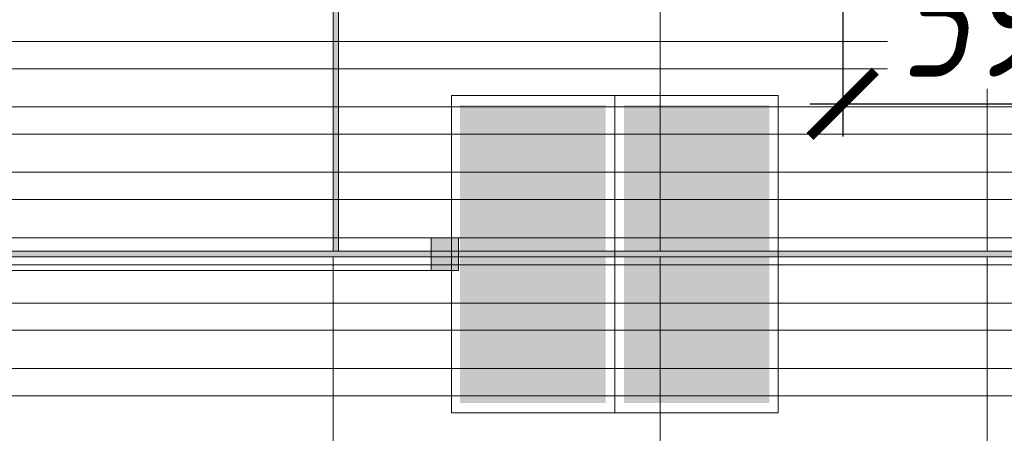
# Model space of a CAD drawing. Header units: millimetres. Extents: x -26894274 to 19789193, y -86687 to 22351.
# Tile 88 of 256: x 49448 to 51255, y -40308 to -39549. Entities that reach past the tile are written whole.
import ezdxf
from ezdxf import colors
from ezdxf.entities.mleader import LeaderData, LeaderLine
from ezdxf.math import Vec2, Vec3

# ---------------------------------------------------------------- set-up
doc = ezdxf.new("R2010")
doc.units = ezdxf.units.MM
doc.linetypes.add('DASHDOT', pattern=[25.4, 12.7, -6.35, 0, -6.35])
doc.layers.get('Defpoints').update_dxf_attribs({"color": 31})
for name, color, linetype, lineweight in [('_0', 7, 'Continuous', 13), ('dim_pot', 183, 'Continuous', 9), ('nadpisi_v_tablice', 7, 'Continuous', 9), ('pot sh', 183, 'Continuous', 15)]:
    doc.layers.add(name, color=color, linetype=linetype, lineweight=lineweight)
for name, color, linetype, lineweight, true_color in [('dim_razv', 7, 'DASHDOT', 9, 0x285228), ('light_pot', 7, 'Continuous', 15, 0x333300), ('pol', 7, 'Continuous', 15, 0x55666d)]:
    doc.layers.add(name, color=color, linetype=linetype, lineweight=lineweight, true_color=true_color)
doc.styles.add('fl_iso paper', font='isocpeur.ttf', dxfattribs={"width": 0.8, "oblique": 10})
doc.styles.add('In tre', font='isocpeur.ttf', dxfattribs={"width": 0.8, "oblique": 10})
doc.dimstyles.new('In tre 1_75', dxfattribs={"dimtxt": 220, "dimasz": 120, "dimexe": 60, "dimexo": 10, "dimgap": 50, "dimtad": 1, "dimdec": 0, "dimrnd": 5, "dimzin": 0, "dimdsep": 46, "dimtxsty": 'fl_iso paper', "dimblk": 'ARCHTICK', "dimcen": 0, "dimdle": 60, "dimadec": 0, "dimazin": 0, "dimtfac": 1, "dimtdec": 0, "dimtofl": 0, "dimtmove": 1, "dimatfit": 1, "dimfxl": 1, "dimtfill": 1, "dimtolj": 1, "dimtzin": 0, "dimarcsym": 1})

# ---------------------------------------------------------------- blocks, each defined once
blk = doc.blocks.new('*U70')
at = {"layer": 'pol', "true_color": 0x007dfa, "transparency": 33554687}
h = blk.add_hatch(color=150, dxfattribs=at)
h.dxf.hatch_style = 1
h.paths.add_polyline_path([(3495, 0), (0, 0), (0, -10), (3495, -10)])
at = {"layer": 'pol', "color": 162, "true_color": 0x2c3cc9}
blk.add_lwpolyline([(3495, 0), (0, 0), (0, -10), (3495, -10)], close=True, dxfattribs=at)
blk = doc.blocks.new('*U666')
at = {"layer": 'pol', "true_color": 0x007dfa, "transparency": 33554687}
h = blk.add_hatch(color=150, dxfattribs=at)
h.dxf.hatch_style = 1
h.paths.add_polyline_path([(37440, 0), (0, 0), (0, -10), (37440, -10)])
at = {"layer": 'pol', "color": 162, "true_color": 0x2c3cc9}
blk.add_lwpolyline([(37440, 0), (0, 0), (0, -10), (37440, -10)], close=True, dxfattribs=at)
blk = doc.blocks.new('_ArchTick')
at = {"color": 0, "linetype": 'ByBlock', "lineweight": 9, "const_width": 0.15}
blk.add_lwpolyline([(-0.5, -0.5), (0.5, 0.5)], dxfattribs=at)
blk = doc.blocks.new('*D200')
at = {"layer": 'Defpoints', "color": 0, "linetype": 'ByBlock', "transparency": 16777216}
for p in [(50958, -39199.4), (51553, -39279.4), (51553, -39703.8)]:
    blk.add_point(p, dxfattribs=at)
at = {"layer": 'dim_razv', "color": 0, "linetype": 'ByBlock', "lineweight": -2, "transparency": 16777216}
for p, q in [((50958, -39209.4), (50958, -39763.8)), ((51553, -39289.4), (51553, -39763.8)), ((50898, -39703.8), (51613, -39703.8))]:
    blk.add_line(p, q, dxfattribs=at)
at = {"layer": 'dim_razv', "color": 0, "linetype": 'ByBlock', "lineweight": -2, "transparency": 16777216, "xscale": 120, "yscale": 120, "zscale": 120, "rotation": 180}
blk.add_blockref('_ArchTick', (50958, -39703.8), dxfattribs=at)
at = {"layer": 'dim_razv', "color": 0, "linetype": 'ByBlock', "lineweight": -2, "transparency": 16777216, "xscale": 120, "yscale": 120, "zscale": 120}
blk.add_blockref('_ArchTick', (51553, -39703.8), dxfattribs=at)
at = {"layer": 'dim_razv', "color": 0, "linetype": 'ByBlock', "transparency": 16777216, "insert": (51255.5, -39543.8), "char_height": 220, "attachment_point": 5, "style": 'fl_iso paper', "bg_fill": 3, "box_fill_scale": 1.1, "bg_fill_color": 256, "bg_fill_true_color": 13158600, "bg_fill_transparency": 0}
blk.add_mtext('\\A1;595', dxfattribs=at)
blk = doc.blocks.new('*U301')
at = {"linetype": 'ByBlock', "lineweight": -2}
h = blk.add_hatch(color=114, dxfattribs=at)
h.dxf.hatch_style = 1
h.paths.add_polyline_path([(273.6, 283.8), (273.6, 16.9), (-273.6, 16.9), (-273.6, 283.8)])
at = {"true_color": 0xffffff}
h = blk.add_hatch(color=7, dxfattribs=at)
h.dxf.hatch_style = 1
h.paths.add_polyline_path([(-141.8, 51.5), (-241.2, 51.5), (-241.2, 248.2), (-141.8, 248.2)])
h.paths.add_polyline_path([(49.7, 134.1), (-83.2, 134.1), (-66.4, 117.4), (-87.4, 117.4), (-112.5, 142.5), (-87.4, 167.6), (-66.4, 167.6), (-82.1, 151.9), (49.7, 151.9)])
h.paths.add_polyline_path([(167.9, 100.6), (193, 100.6), (215, 121.6), (217.1, 121.6), (217.1, 120.5), (219.2, 120.5), (219.2, 119.5), (220.2, 119.5), (221.3, 118.4), (222.3, 118.4), (222.3, 117.4), (223.4, 117.4), (223.4, 116.3), (224.4, 116.3), (224.4, 115.3), (225.5, 115.3), (225.5, 114.3), (226.5, 113.2), (226.5, 112.2), (227.6, 112.2), (227.6, 111.1), (227.6, 110.1), (228.6, 109), (199.3, 80.8), (157.5, 80.8), (122.9, 104.8), (122.9, 134.1), (94.7, 134.1), (94.7, 151.9), (140.7, 151.9), (140.7, 129.9), (158.5, 157.2), (122.9, 192.7), (122.9, 248.2), (143.9, 248.2), (143.9, 205.3), (179.4, 169.7), (179.4, 222), (239.1, 222), (239.1, 200.1), (203.5, 200.1), (203.5, 149.8)])
h.paths.add_polyline_path([(147, 70.3), (146, 67.2), (144.9, 65.1), (143.9, 61.9), (142.8, 59.8), (140.7, 57.8), (138.6, 55.7), (136.5, 54.6), (134.5, 53.6), (131.3, 52.5), (129.2, 52.5), (126.1, 51.5), (122.9, 52.5), (120.8, 52.5), (117.7, 53.6), (115.6, 54.6), (113.5, 55.7), (111.4, 57.8), (109.3, 59.8), (108.3, 61.9), (107.2, 65.1), (106.2, 67.2), (105.2, 70.3), (105.2, 72.4), (105.2, 75.5), (106.2, 77.6), (107.2, 80.8), (108.3, 82.9), (109.3, 85), (111.4, 87), (113.5, 89.1), (115.6, 90.2), (117.7, 91.2), (120.8, 92.3), (122.9, 93.3), (126.1, 93.3), (129.2, 93.3), (131.3, 92.3), (134.5, 91.2), (136.5, 90.2), (138.6, 89.1), (140.7, 87), (142.8, 85), (143.9, 82.9), (144.9, 80.8), (146, 77.6), (147, 75.5), (147, 72.4)])
at = {"linetype": 'ByBlock', "lineweight": -2, "true_color": 0xffffff}
h = blk.add_hatch(color=7, dxfattribs=at)
h.dxf.hatch_style = 1
h.paths.add_polyline_path([(203.5, 149.8), (203.5, 200.1), (239.1, 200.1), (239.1, 222), (179.4, 222), (179.4, 169.7), (144.9, 205.3), (144.9, 248.2), (122.9, 248.2), (122.9, 192.7), (158.5, 157.2), (140.7, 129.9), (140.7, 151.9), (95.7, 151.9), (95.7, 134.1), (122.9, 134.1), (122.9, 104.8), (157.5, 80.8), (200.4, 80.8), (228.6, 109), (228.6, 110.1), (227.6, 110.1), (227.6, 112.2), (226.5, 112.2), (226.5, 114.3), (224.4, 114.3), (224.4, 116.3), (222.3, 116.3), (222.3, 118.4), (219.2, 118.4), (219.2, 120.5), (218.2, 120.5), (217.1, 120.5), (216.1, 121.6), (215, 121.6), (193, 100.6), (167.9, 100.6)])
h.paths.add_polyline_path([(124, 52.5), (126.1, 51.5), (129.2, 52.5), (131.3, 52.5), (134.5, 53.6), (138.6, 55.7), (140.7, 57.8), (142.8, 59.8), (143.9, 61.9), (144.9, 65.1), (146, 67.2), (147, 70.3), (147, 72.4), (147, 75.5), (146, 77.6), (144.9, 80.8), (142.8, 85), (140.7, 87), (138.6, 89.1), (134.5, 91.2), (131.3, 92.3), (129.2, 93.3), (124, 93.3), (120.8, 92.3), (118.8, 91.2), (115.6, 90.2), (113.5, 89.1), (111.4, 87), (109.3, 85), (107.2, 80.8), (106.2, 77.6), (106.2, 75.5), (105.2, 72.4), (106.2, 70.3), (106.2, 67.2), (107.2, 65.1), (108.3, 61.9), (109.3, 59.8), (111.4, 57.8), (113.5, 55.7), (115.6, 54.6), (118.8, 53.6), (120.8, 52.5)])
h.paths.add_polyline_path([(50.7, 134.1), (50.7, 151.9), (-82.1, 151.9), (-66.4, 167.6), (-87.4, 167.6), (-112.5, 142.5), (-87.4, 117.4), (-66.4, 117.4), (-83.2, 134.1)])
h.paths.add_polyline_path([(-240.1, 51.5), (-141.8, 51.5), (-141.8, 248.2), (-240.1, 248.2)])
at = {"linetype": 'ByBlock', "lineweight": -2}
h = blk.add_hatch(color=114, dxfattribs=at)
h.dxf.hatch_style = 1
h.paths.add_polyline_path([(273.6, -283.8), (273.6, -16.9), (-273.6, -16.9), (-273.6, -283.8)])
at = {"true_color": 0xffffff}
h = blk.add_hatch(color=7, dxfattribs=at)
h.dxf.hatch_style = 1
h.paths.add_polyline_path([(-141.8, -51.5), (-241.2, -51.5), (-241.2, -248.2), (-141.8, -248.2)])
h.paths.add_polyline_path([(49.7, -134.1), (-83.2, -134.1), (-66.4, -117.4), (-87.4, -117.4), (-112.5, -142.5), (-87.4, -167.6), (-66.4, -167.6), (-82.1, -151.9), (49.7, -151.9)])
h.paths.add_polyline_path([(167.9, -100.6), (193, -100.6), (215, -121.6), (217.1, -121.6), (217.1, -120.5), (219.2, -120.5), (219.2, -119.5), (220.2, -119.5), (221.3, -118.4), (222.3, -118.4), (222.3, -117.4), (223.4, -117.4), (223.4, -116.3), (224.4, -116.3), (224.4, -115.3), (225.5, -115.3), (225.5, -114.3), (226.5, -113.2), (226.5, -112.2), (227.6, -112.2), (227.6, -111.1), (227.6, -110.1), (228.6, -109), (199.3, -80.8), (157.5, -80.8), (122.9, -104.8), (122.9, -134.1), (94.7, -134.1), (94.7, -151.9), (140.7, -151.9), (140.7, -129.9), (158.5, -157.2), (122.9, -192.7), (122.9, -248.2), (143.9, -248.2), (143.9, -205.3), (179.4, -169.7), (179.4, -222), (239.1, -222), (239.1, -200.1), (203.5, -200.1), (203.5, -149.8)])
h.paths.add_polyline_path([(147, -70.3), (146, -67.2), (144.9, -65.1), (143.9, -61.9), (142.8, -59.8), (140.7, -57.8), (138.6, -55.7), (136.5, -54.6), (134.5, -53.6), (131.3, -52.5), (129.2, -52.5), (126.1, -51.5), (122.9, -52.5), (120.8, -52.5), (117.7, -53.6), (115.6, -54.6), (113.5, -55.7), (111.4, -57.8), (109.3, -59.8), (108.3, -61.9), (107.2, -65.1), (106.2, -67.2), (105.2, -70.3), (105.2, -72.4), (105.2, -75.5), (106.2, -77.6), (107.2, -80.8), (108.3, -82.9), (109.3, -85), (111.4, -87), (113.5, -89.1), (115.6, -90.2), (117.7, -91.2), (120.8, -92.3), (122.9, -93.3), (126.1, -93.3), (129.2, -93.3), (131.3, -92.3), (134.5, -91.2), (136.5, -90.2), (138.6, -89.1), (140.7, -87), (142.8, -85), (143.9, -82.9), (144.9, -80.8), (146, -77.6), (147, -75.5), (147, -72.4)])
at = {"color": 114, "lineweight": 0, "ltscale": 100}
for points in [[(291.1, 0), (-291.1, 0), (-291.1, 299.7), (291.1, 299.7)], [(-291.1, 0), (291.1, 0), (291.1, -299.7), (-291.1, -299.7)]]:
    blk.add_lwpolyline(points, close=True, dxfattribs=at)
blk = doc.blocks.new('*U695')
at = {"layer": 'light_pot', "linetype": 'ByBlock', "lineweight": 0}
h = blk.add_hatch(color=252, dxfattribs=at)
h.dxf.hatch_style = 1
h.paths.add_polyline_path([(-500, 30), (-550, 30), (-550, -30), (-500, -30)])
h = blk.add_hatch(color=252, dxfattribs=at)
h.dxf.hatch_style = 1
h.paths.add_polyline_path([(500, 30), (550, 30), (550, -30), (500, -30)])
for points in [[(-500, 30), (-550, 30), (-550, -30), (-500, -30)], [(500, -30), (-500, -30), (-500, 30), (500, 30)], [(500, 30), (550, 30), (550, -30), (500, -30)]]:
    blk.add_lwpolyline(points, close=True, dxfattribs=at)

msp = doc.modelspace()

# ---------------------------------------------------------------- hatches: boundary and pattern name
at = {"layer": '_0', "transparency": 33554534}
h = msp.add_hatch(color=252, dxfattribs=at)
h.dxf.hatch_style = 1
h.paths.add_polyline_path([(17837.9, -49734.4), (25204.6, -19284.4), (73878, -19284.4), (73878, -49734.4)])
h.paths.add_polyline_path([(28728, -40979.4), (28728, -37429.4), (30528, -37429.4), (30528, -30029.4), (28477.6, -30029.4), (28478, -28029.4), (29978, -28029.4), (29978, -27479.4), (32178, -27479.4), (32178, -28029.4), (44478, -28029.4), (44478, -27929.4), (45278, -27929.4), (45278, -27379.4), (47528, -27379.4), (47528, -27929.4), (53578, -27929.4), (53578, -27379.4), (55478, -27379.4), (55478, -27929.4), (64478, -27929.4), (64478, -26229.4), (67788, -26229.4), (67788, -28219.4), (66578, -28219.4), (66578, -30029.4), (62978, -30029.4), (62078, -30029.4), (58678, -30029.4), (58678, -38979.4), (61728, -38979.4), (62978, -38979.4), (66878, -38979.4), (66878, -41429.4), (64488, -41429.4), (64488, -41079.4), (59948, -41079.4), (59948, -41629.4), (57898, -41629.4), (57898, -41079.4), (47038, -41079.4), (47038, -41629.4), (44088, -41629.4), (44088, -40979.4)], flags=16)

# ---------------------------------------------------------------- linework, layer by layer
at = {"layer": 'pol'}
for points in [[(49428, -38774.4), (50023, -38774.4), (50023, -39974.4), (49423, -39974.4), (49423, -39179.4)], [(51223, -39179.4), (51223, -39974.4), (50623, -39974.4), (50623, -38774.4), (51008, -38774.4)], [(51823, -39179.4), (51823, -39974.4), (51223, -39974.4), (51223, -39179.4)], [(49423, -40779.4), (49423, -39984.4), (50023, -39984.4), (50023, -40779.4)], [(50023, -40779.4), (50023, -39984.4), (50623, -39984.4), (50623, -40779.4)], [(50623, -40779.4), (50623, -39984.4), (51223, -39984.4), (51223, -40779.4)], [(51223, -40779.4), (51223, -39984.4), (51823, -39984.4), (51823, -40759.4)]]:
    msp.add_lwpolyline(points, dxfattribs=at)
msp.add_lwpolyline([(50023, -39974.4), (50023, -38774.4), (50623, -38774.4), (50623, -39974.4)], close=True, dxfattribs=at)
at = {"layer": 'pot sh'}
for points in [[(28948, -39589.4), (66658, -39589.4), (66658, -39639.4), (28948, -39639.4)], [(28948, -39709.4), (66658, -39709.4), (66658, -39759.4), (28948, -39759.4)], [(28948, -39829.4), (66658, -39829.4), (66658, -39879.4), (28948, -39879.4)], [(28948, -39949.4), (66658, -39949.4), (66658, -39999.4), (28948, -39999.4)], [(28948, -40069.4), (66658, -40069.4), (66658, -40119.4), (28948, -40119.4)], [(28948, -40189.4), (66658, -40189.4)], [(66658, -40239.4), (28948, -40239.4)]]:
    msp.add_lwpolyline(points, dxfattribs=at)

# ---------------------------------------------------------------- block references
at = {"layer": 'light_pot', "rotation": 270}
msp.add_blockref('*U301', (50539.7, -39979.4), dxfattribs=at)
at = {"layer": 'pol', "rotation": 90.00000000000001}
msp.add_blockref('*U70', (50023, -39974.4), dxfattribs=at)

# ---------------------------------------------------------------- next in the draw order: dimensions: what is measured, and where the dimension line sits
at = {"layer": 'dim_razv', "color": 0, "linetype": 'ByBlock'}
dim = msp.add_linear_dim(base=(51553, -39703.8), p1=(50958, -39199.4), p2=(51553, -39279.4), angle=180, dimstyle='In tre 1_75', dxfattribs=at)
dim.commit()
dim.dimension.update_dxf_attribs({"geometry": '*D200', "text_midpoint": (51255.5, -39543.8)})

# ---------------------------------------------------------------- next in the draw order: texts
at = {"layer": 'nadpisi_v_tablice', "lineweight": 18, "insert": (-2642.1, -20201.7), "char_height": 10000, "width": 9720.362, "attachment_point": 1, "style": 'fl_iso paper'}
msp.add_mtext('\\pi1978.5;{\\C1;9 \\P\\pi-2689.2;эт.}', dxfattribs=at)

# ---------------------------------------------------------------- next in the draw order: leaders
at = {"layer": 'dim_pot', "color": 0, "linetype": 'ByBlock'}
ml = msp.add_multileader_mtext('Standard', dxfattribs=at)
ml.set_content('Лючок 500х500 для обслуживания модулей управления клапанами, расположение уточнить по месту', style='In tre')
ml.set_leader_properties()
ml.build(insert=Vec2(0, 0))
ml.multileader.update_dxf_attribs({"text_left_attachment_type": 6, "text_right_attachment_type": 6, "dogleg_length": 1, "arrow_head_size": 0, "scale": 50})
ctx = ml.context
ctx.base_point, ctx.scale, ctx.char_height, ctx.arrow_head_size, ctx.landing_gap_size, ctx.plane_origin = Vec3(49911.4, -42132), 50, 200, 0, 4.5, Vec3(56771.2, -37292)
ctx.left_attachment, ctx.right_attachment = 6, 6
notes = []
notes.append((ctx, [(0, (1, 1, 0), (52405.7, -42132), (-1, 0), 50, [(1, [(54178, -38729.4)], 0, [])])]))
ctx.mtext.insert, ctx.mtext.width, ctx.mtext.defined_height, ctx.mtext.flow_direction = Vec3(49915.9, -41872), 2494.153, 696.6, 5
ctx.mtext.has_bg_fill, ctx.mtext.bg_color, ctx.mtext.bg_scale_factor, ctx.mtext.bg_transparency, ctx.mtext.use_window_bg_color = 1, -1027028792, 1.5, 0, 1
for ctx, leaders in notes:
    for number, flags, end, landing, length, lines in leaders:
        leader = LeaderData()
        leader.index, (leader.has_last_leader_line, leader.has_dogleg_vector, leader.attachment_direction) = number, flags
        leader.last_leader_point, leader.dogleg_vector, leader.dogleg_length = Vec3(end), Vec3(landing), length
        for number, points, colour, breaks in lines:
            line = LeaderLine()
            line.index, line.vertices, line.color, line.breaks = number, Vec3.list(points), colors.encode_raw_color(colour), breaks
            leader.lines.append(line)
        ctx.leaders.append(leader)

# ---------------------------------------------------------------- next in the draw order: block references
at = {"layer": 'light_pot', "color": 0, "linetype": 'ByBlock', "lineweight": -2, "transparency": 16777216}
msp.add_blockref('*U695', (49703, -39979.4), dxfattribs=at)
at = {"layer": 'pol'}
msp.add_blockref('*U666', (28788, -39974.4), dxfattribs=at)

doc.saveas('drawing.dxf')
